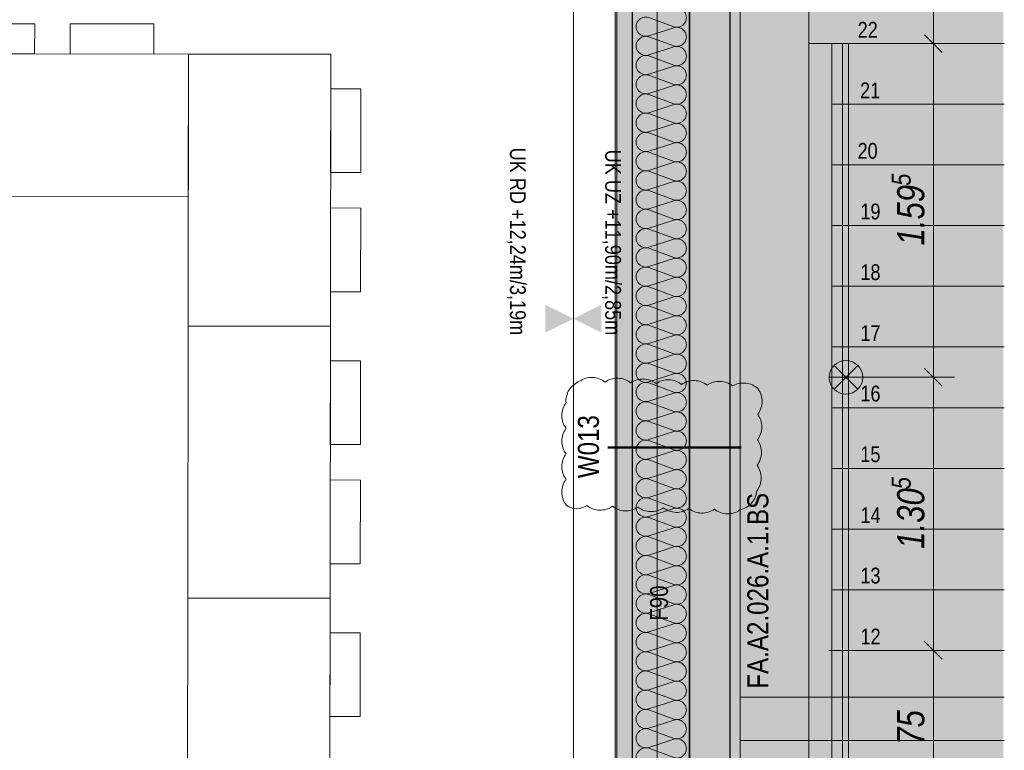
# Model space of a CAD drawing. Extents: x -620 to 300, y 62 to 1112.
# Tile 158 of 235: x -17 to 77, y 451 to 521. Entities that reach past the tile are written whole.
import ezdxf
from ezdxf.lldxf.tags import DXFTag

# ---------------------------------------------------------------- set-up
doc = ezdxf.new("R2010")
doc.units = 0
doc.layers.get('0').update_dxf_attribs({"lineweight": 13})
for name, color, linetype, lineweight, true_color in [('00_ E_ST_Handlaufleuchte', 7, 'Continuous', 13, 0xb2b200), ('00_E_ST_Handlaufleuchte_Bem', 7, 'Continuous', 5, 0x7d7d00), ('00_E_ST_Handlaufleuchte_Kabel', 3, 'Continuous', 18, 0x00ff00), ('00_E_ST_Handlaufleuchte–Handlauf-Position', 7, 'Continuous', 5, 0x0000b2), ('30 -33 Aussenwände- 7 Fassade_ Elemente', 7, 'Continuous', 9, 0x00aacc), ('30 -34 Innenwände- 6 Elemente', 7, 'Continuous', 9, 0xff6633), ('30 -35 Decken- 1 Konstruktion-Träger- Stahlbeton', 7, 'Continuous', 13, 0x33aa00), ('30 -35 Decken- 2.2 Treppen Außen', 9, 'Continuous', 9, 0x808080), ('60- 61 allgemeine Ausstattung- 1 Möbel', 9, 'Continuous', 9, 0x808080), ('60- 61 allgemeine Ausstattung- 4 Terrassen', 9, 'Continuous', 9, 0x808080), ('70 -72 Beschriftung- 1 Beschriftung allgemein', 7, 'Continuous', 9, 0xff6633), ('70 -76 Bemaßung- 2 Allgemein', 9, 'Continuous', 5, 0x808080), ('70 -77 Revision- 2 Wolken', 7, 'Continuous', 18, 0x944cff), ('iwb_Layout BA_Markierung', 7, 'Continuous', 9, 0xbadcdc)]:
    doc.layers.add(name, color=color, linetype=linetype, lineweight=lineweight, true_color=true_color)
doc.layers.add('70 -71 Achsen- 1 Gebäudeachsen', color=7, linetype='STRICHPUNKT2-A06CPVE5L0', lineweight=18)
doc.layers.add('70 -75 Raumstempel- 3 Wandstempel', color=7, linetype='Continuous', lineweight=50)
doc.styles.get("Standard").update_dxf_attribs({"font": 'ARIALN.TTF'})
tags = doc.linetypes.add('grob-A06CPVE1L0', pattern=[14, 3, -8, 3]).pattern_tags.tags
tags[8:9] = [DXFTag(74, 4), DXFTag(75, 0), DXFTag(340, '0'), DXFTag(46, 0.0), DXFTag(50, 0.0), DXFTag(44, 0.0), DXFTag(45, 0.0)]
tags[6:7] = [DXFTag(74, 4), DXFTag(75, 0), DXFTag(340, '0'), DXFTag(46, 0.0), DXFTag(50, 0.0), DXFTag(44, 0.0), DXFTag(45, 0.0)]
tags[4:5] = [DXFTag(74, 4), DXFTag(75, 0), DXFTag(340, '0'), DXFTag(46, 0.0), DXFTag(50, 0.0), DXFTag(44, 0.0), DXFTag(45, 0.0)]
tags = doc.linetypes.add('STRICHPUNKT2-A06CPVE5L0', pattern=[12.7, 6.35, -3.175, 0, -3.175]).pattern_tags.tags
tags[10:11] = [DXFTag(74, 4), DXFTag(75, 0), DXFTag(340, '0'), DXFTag(46, 0.0), DXFTag(50, 0.0), DXFTag(44, 0.0), DXFTag(45, 0.0)]
tags[8:9] = [DXFTag(74, 4), DXFTag(75, 0), DXFTag(340, '0'), DXFTag(46, 0.0), DXFTag(50, 0.0), DXFTag(44, 0.0), DXFTag(45, 0.0)]
tags[6:7] = [DXFTag(74, 4), DXFTag(75, 0), DXFTag(340, '0'), DXFTag(46, 0.0), DXFTag(50, 0.0), DXFTag(44, 0.0), DXFTag(45, 0.0)]
tags[4:5] = [DXFTag(74, 4), DXFTag(75, 0), DXFTag(340, '0'), DXFTag(46, 0.0), DXFTag(50, 0.0), DXFTag(44, 0.0), DXFTag(45, 0.0)]

# ---------------------------------------------------------------- blocks, each defined once
blk = doc.blocks.new('Polygon-A06CPVDVL0')
at = {"color": 0, "linetype": 'ByBlock', "lineweight": -2, "ltscale": 0.13}
blk.add_solid([(39.43, 86.616), (39.263, 1083.814), (76.501, 86.518), (76.501, 1083.814)], dxfattribs=at)
blk = doc.blocks.new('Referenz-A06CPVE6L0')
at = {"layer": '30 -33 Aussenwände- 7 Fassade_ Elemente', "color": 0, "linetype": 'Continuous', "lineweight": 25, "ltscale": 0.25}
for p, q in [((46.521, 549.453), (46.521, 384.453)), ((41.061, 388.953), (41.061, 544.953)), ((46.521, 389.453), (46.521, 544.453)), ((50.361, 544.453), (50.361, 389.453))]:
    blk.add_line(p, q, dxfattribs=at)
at = {"layer": '30 -33 Aussenwände- 7 Fassade_ Elemente', "color": 0, "linetype": 'grob-A06CPVE1L0', "ltscale": 0.13}
for p, q in [((57.921, 518.853), (57.921, 548.653)), ((76.595, 518.853), (57.921, 518.853))]:
    blk.add_line(p, q, dxfattribs=at)
at = {"layer": '30 -33 Aussenwände- 7 Fassade_ Elemente', "color": 0, "linetype": 'Continuous', "ltscale": 0.13}
for p, q in [((51.361, 385.853), (51.361, 548.053)), ((39.561, 544.953), (39.561, 388.953)), ((42.621, 521.353), (45.021, 520.466)), ((45.021, 520.376), (42.621, 519.605)), ((42.621, 519.515), (45.021, 518.627)), ((45.021, 518.537), (42.621, 517.766)), ((42.621, 517.676), (45.021, 516.789)), ((45.021, 516.699), (42.621, 515.928)), ((42.621, 515.838), (45.021, 514.95)), ((45.021, 514.86), (42.621, 514.089)), ((42.621, 513.999), (45.021, 513.112)), ((45.021, 513.022), (42.621, 512.251)), ((42.621, 512.161), (45.021, 511.273)), ((45.021, 511.183), (42.621, 510.412)), ((42.621, 510.322), (45.021, 509.435)), ((45.021, 509.345), (42.621, 508.573)), ((42.621, 508.483), (45.021, 507.596)), ((45.021, 507.506), (42.621, 506.735)), ((42.621, 506.645), (45.021, 505.758)), ((45.021, 505.668), (42.621, 504.896)), ((42.621, 504.806), (45.021, 503.919)), ((45.021, 503.829), (42.621, 503.058)), ((42.621, 502.968), (45.021, 502.081)), ((45.021, 501.991), (42.621, 501.219)), ((42.621, 501.129), (45.021, 500.242)), ((45.021, 500.152), (42.621, 499.381)), ((42.621, 499.291), (45.021, 498.404)), ((45.021, 498.314), (42.621, 497.542)), ((42.621, 497.452), (45.021, 496.565)), ((45.021, 496.475), (42.621, 495.704)), ((42.621, 495.614), (45.021, 494.727)), ((45.021, 494.637), (42.621, 493.865)), ((42.621, 493.775), (45.021, 492.888)), ((45.021, 492.798), (42.621, 492.027)), ((42.621, 491.937), (45.021, 491.05)), ((45.021, 490.96), (42.621, 490.188)), ((42.621, 490.098), (45.021, 489.211)), ((45.021, 489.121), (42.621, 488.35)), ((42.621, 488.26), (45.021, 487.372)), ((45.021, 487.282), (42.621, 486.511)), ((42.621, 486.421), (45.021, 485.534)), ((45.021, 485.444), (42.621, 484.673)), ((42.621, 484.583), (45.021, 483.695)), ((45.021, 483.605), (42.621, 482.834)), ((42.621, 482.744), (45.021, 481.857)), ((45.021, 481.767), (42.621, 480.996)), ((42.621, 480.906), (45.021, 480.018)), ((45.021, 479.928), (42.621, 479.157)), ((42.621, 479.067), (45.021, 478.18)), ((45.021, 478.09), (42.621, 477.319)), ((42.621, 477.229), (45.021, 476.341)), ((45.021, 476.251), (42.621, 475.48)), ((42.621, 475.39), (45.021, 474.503)), ((45.021, 474.413), (42.621, 473.641)), ((42.621, 473.551), (45.021, 472.664)), ((45.021, 472.574), (42.621, 471.803)), ((42.621, 471.713), (45.021, 470.826)), ((45.021, 470.736), (42.621, 469.964)), ((42.621, 469.874), (45.021, 468.987)), ((45.021, 468.897), (42.621, 468.126)), ((42.621, 468.036), (45.021, 467.149)), ((45.021, 467.059), (42.621, 466.287)), ((42.621, 466.197), (45.021, 465.31)), ((45.021, 465.22), (42.621, 464.449)), ((42.621, 464.359), (45.021, 463.472)), ((45.021, 463.382), (42.621, 462.61)), ((42.621, 462.52), (45.021, 461.633)), ((45.021, 461.543), (42.621, 460.772)), ((42.621, 460.682), (45.021, 459.795)), ((45.021, 459.705), (42.621, 458.933)), ((42.621, 458.843), (45.021, 457.956)), ((45.021, 457.866), (42.621, 457.095)), ((42.621, 457.005), (45.021, 456.117)), ((51.361, 456.393), (76.595, 456.393)), ((51.361, 452.253), (51.361, 456.393)), ((45.021, 456.027), (42.621, 455.256)), ((42.621, 455.166), (45.021, 454.279)), ((45.021, 454.189), (42.621, 453.418)), ((42.621, 453.328), (45.021, 452.44)), ((45.021, 452.35), (42.621, 451.579)), ((76.595, 452.253), (51.361, 452.253)), ((51.361, 452.253), (76.595, 452.253)), ((42.621, 451.489), (45.021, 450.602))]:
    blk.add_line(p, q, dxfattribs=at)
for centre, major_axis, end_param in [((45.303, 521.34), (-0.282, -0.874), 3.764652), ((42.34, 520.479), (0.282, 0.874), 3.765224), ((45.303, 519.502), (-0.282, -0.874), 3.764652), ((42.34, 518.64), (0.282, 0.874), 3.765224), ((45.303, 517.663), (-0.282, -0.874), 3.764652), ((42.34, 516.802), (0.282, 0.874), 3.765224), ((45.303, 515.825), (-0.282, -0.874), 3.764652), ((42.34, 514.963), (0.282, 0.874), 3.765224), ((45.303, 513.986), (-0.282, -0.874), 3.764652), ((42.34, 513.125), (0.282, 0.874), 3.765224), ((45.303, 512.148), (-0.282, -0.874), 3.764652), ((42.34, 511.286), (0.282, 0.874), 3.765224), ((45.303, 510.309), (-0.282, -0.874), 3.764652), ((42.34, 509.448), (0.282, 0.874), 3.765224), ((45.303, 508.471), (-0.282, -0.874), 3.764652), ((42.34, 507.609), (0.282, 0.874), 3.765224), ((45.303, 506.632), (-0.282, -0.874), 3.764652), ((42.34, 505.771), (0.282, 0.874), 3.765224), ((45.303, 504.793), (-0.282, -0.874), 3.764652), ((42.34, 503.932), (0.282, 0.874), 3.765224), ((45.303, 502.955), (-0.282, -0.874), 3.764652), ((42.34, 502.094), (0.282, 0.874), 3.765224), ((45.303, 501.116), (-0.282, -0.874), 3.764652), ((42.34, 500.255), (0.282, 0.874), 3.765224), ((45.303, 499.278), (-0.282, -0.874), 3.764652), ((42.34, 498.417), (0.282, 0.874), 3.765224), ((45.303, 497.439), (-0.282, -0.874), 3.764652), ((42.34, 496.578), (0.282, 0.874), 3.765224), ((45.303, 495.601), (-0.282, -0.874), 3.764652), ((42.34, 494.74), (0.282, 0.874), 3.765224), ((42.34, 492.901), (0.282, 0.874), 3.765224), ((45.303, 493.762), (-0.282, -0.874), 3.764652), ((42.34, 491.062), (0.282, 0.874), 3.765224), ((45.303, 491.924), (-0.282, -0.874), 3.764652), ((45.303, 490.085), (-0.282, -0.874), 3.764652), ((42.34, 489.224), (0.282, 0.874), 3.765224), ((45.303, 488.247), (-0.282, -0.874), 3.764652), ((42.34, 487.385), (0.282, 0.874), 3.765224), ((45.303, 486.408), (-0.282, -0.874), 3.764652), ((42.34, 485.547), (0.282, 0.874), 3.765224), ((45.303, 484.57), (-0.282, -0.874), 3.764652), ((42.34, 483.708), (0.282, 0.874), 3.765224), ((45.303, 482.731), (-0.282, -0.874), 3.764652), ((42.34, 481.87), (0.282, 0.874), 3.765224), ((45.303, 480.893), (-0.282, -0.874), 3.764652), ((42.34, 480.031), (0.282, 0.874), 3.765224), ((45.303, 479.054), (-0.282, -0.874), 3.764652), ((42.34, 478.193), (0.282, 0.874), 3.765224), ((45.303, 477.216), (-0.282, -0.874), 3.764652), ((42.34, 476.354), (0.282, 0.874), 3.765224), ((45.303, 475.377), (-0.282, -0.874), 3.764652), ((42.34, 474.516), (0.282, 0.874), 3.765224), ((45.303, 473.539), (-0.282, -0.874), 3.764652), ((42.34, 472.677), (0.282, 0.874), 3.765224), ((45.303, 471.7), (-0.282, -0.874), 3.764652), ((42.34, 470.839), (0.282, 0.874), 3.765224), ((45.303, 469.861), (-0.282, -0.874), 3.764652), ((42.34, 469), (0.282, 0.874), 3.765224), ((45.303, 468.023), (-0.282, -0.874), 3.764652), ((42.34, 467.162), (0.282, 0.874), 3.765224), ((45.303, 466.184), (-0.282, -0.874), 3.764652), ((42.34, 465.323), (0.282, 0.874), 3.765224), ((45.303, 464.346), (-0.282, -0.874), 3.764652), ((42.34, 463.485), (0.282, 0.874), 3.765224), ((45.303, 462.507), (-0.282, -0.874), 3.764652), ((42.34, 461.646), (0.282, 0.874), 3.765224), ((45.303, 460.669), (-0.282, -0.874), 3.764652), ((42.34, 459.807), (0.282, 0.874), 3.765224), ((45.303, 458.83), (-0.282, -0.874), 3.764652), ((42.34, 457.969), (0.282, 0.874), 3.765224), ((45.303, 456.992), (-0.282, -0.874), 3.764652), ((42.34, 456.13), (0.282, 0.874), 3.765224), ((45.303, 455.153), (-0.282, -0.874), 3.764652), ((42.34, 454.292), (0.282, 0.874), 3.765224), ((42.34, 452.453), (0.282, 0.874), 3.765224), ((45.303, 453.315), (-0.282, -0.874), 3.764652), ((42.34, 450.615), (0.282, 0.874), 3.765224), ((45.303, 451.476), (-0.282, -0.874), 3.764652)]:
    blk.add_ellipse(centre, major_axis=major_axis, ratio=1, start_param=0, end_param=end_param, dxfattribs=at)
at = {"layer": '30 -34 Innenwände- 6 Elemente', "color": 0, "linetype": 'Continuous', "ltscale": 0.13}
for p, q in [((76.595, 452.253), (51.361, 452.253)), ((51.361, 452.253), (51.361, 450.053))]:
    blk.add_line(p, q, dxfattribs=at)
at = {"layer": '30 -35 Decken- 1 Konstruktion-Träger- Stahlbeton', "color": 0, "linetype": 'grob-A06CPVE1L0', "lineweight": -2, "ltscale": 0.13}
for p, q in [((35.421, 388.453), (35.421, 605.453)), ((43.421, 388.453), (43.421, 605.453))]:
    blk.add_line(p, q, dxfattribs=at)
at = {"layer": '30 -35 Decken- 2.2 Treppen Außen', "color": 0, "linetype": 'grob-A06CPVE1L0', "ltscale": 0.13}
for p, q in [((76.595, 518.853), (57.921, 518.853)), ((60.121, 518.853), (57.921, 518.853)), ((57.921, 518.853), (57.921, 408.962)), ((60.121, 513.053), (60.121, 518.853)), ((60.121, 408.494), (60.121, 518.853)), ((60.121, 507.253), (60.121, 513.053)), ((76.595, 513.053), (60.121, 513.053)), ((60.121, 501.453), (60.121, 507.253)), ((76.595, 507.253), (60.121, 507.253)), ((60.121, 495.653), (60.121, 501.453)), ((76.595, 501.453), (60.121, 501.453)), ((60.121, 489.853), (60.121, 495.653)), ((76.595, 495.653), (60.121, 495.653)), ((60.121, 484.053), (60.121, 489.853)), ((76.595, 489.853), (60.121, 489.853)), ((60.121, 478.253), (60.121, 484.053)), ((76.595, 484.053), (60.121, 484.053)), ((60.121, 472.453), (60.121, 478.253)), ((76.595, 478.253), (60.121, 478.253)), ((60.121, 466.653), (60.121, 472.453)), ((76.595, 472.453), (60.121, 472.453)), ((60.121, 460.853), (60.121, 466.653)), ((76.595, 466.653), (60.121, 466.653)), ((60.121, 430.853), (60.121, 460.853)), ((76.595, 460.853), (60.121, 460.853))]:
    blk.add_line(p, q, dxfattribs=at)
at = {"layer": '30 -35 Decken- 2.2 Treppen Außen', "color": 0, "linetype": 'Continuous', "ltscale": 0.13}
for p, q in [((57.921, 408.962), (57.921, 518.853)), ((57.921, 518.853), (60.121, 518.853)), ((60.121, 518.853), (60.121, 408.494)), ((61.121, 408.282), (61.121, 518.853)), ((61.121, 518.853), (61.721, 518.853)), ((61.721, 518.853), (61.721, 408.154))]:
    blk.add_line(p, q, dxfattribs=at)
at = {"layer": '60- 61 allgemeine Ausstattung- 1 Möbel', "color": 0, "linetype": 'Continuous', "ltscale": 0.13}
for p, q in [((-24.044, 520.766), (-16.044, 520.755)), ((-16.044, 520.755), (-16.048, 517.874)), ((-12.658, 517.87), (-12.654, 520.751)), ((-12.654, 520.751), (-4.654, 520.739)), ((-4.654, 520.739), (-4.658, 517.859)), ((-27.353, 517.89), (-1.353, 517.854)), ((-16.048, 517.874), (-24.048, 517.886)), ((-4.658, 517.859), (-12.658, 517.87)), ((-1.39, 491.854), (-1.353, 517.854)), ((-1.353, 517.854), (-1.372, 504.254)), ((-1.353, 517.854), (12.247, 517.835)), ((12.247, 517.835), (12.21, 491.835)), ((12.231, 506.53), (12.242, 514.53)), ((12.242, 514.53), (15.123, 514.526)), ((15.123, 514.526), (15.112, 506.526)), ((15.112, 506.526), (12.231, 506.53)), ((-1.372, 504.254), (-27.372, 504.29)), ((12.215, 495.14), (12.226, 503.14)), ((12.226, 503.14), (15.107, 503.136)), ((15.107, 503.136), (15.096, 495.136)), ((15.096, 495.136), (12.215, 495.14)), ((-1.426, 465.854), (-1.39, 491.854)), ((-1.39, 491.854), (12.21, 491.835)), ((12.21, 491.835), (-1.39, 491.854)), ((12.21, 491.835), (12.174, 465.835)), ((12.195, 480.53), (12.206, 488.53)), ((12.206, 488.53), (15.087, 488.526)), ((15.087, 488.526), (15.075, 480.526)), ((15.075, 480.526), (12.195, 480.53)), ((12.179, 469.14), (12.19, 477.14)), ((12.19, 477.14), (15.071, 477.136)), ((15.071, 477.136), (15.06, 469.136)), ((15.06, 469.136), (12.179, 469.14)), ((-1.462, 439.854), (-1.426, 465.854)), ((12.174, 465.835), (-1.426, 465.854)), ((-1.426, 465.854), (12.174, 465.835)), ((12.174, 465.835), (12.138, 439.835)), ((12.158, 454.53), (12.17, 462.53)), ((12.17, 462.53), (15.05, 462.526)), ((15.05, 462.526), (15.039, 454.526)), ((15.039, 454.526), (12.158, 454.53))]:
    blk.add_line(p, q, dxfattribs=at)
at = {"layer": '60- 61 allgemeine Ausstattung- 4 Terrassen', "color": 0, "linetype": 'Continuous', "ltscale": 0.13}
for p, q in [((51.361, 456.393), (76.595, 456.393)), ((51.361, 452.253), (51.361, 456.393)), ((76.595, 452.253), (51.361, 452.253))]:
    blk.add_line(p, q, dxfattribs=at)
at = {"layer": '70 -71 Achsen- 1 Gebäudeachsen', "color": 0, "linetype": 'STRICHPUNKT2-A06CPVE5L0', "ltscale": 0.18}
blk.add_line((39.421, 1084.393), (39.421, 84.953), dxfattribs=at)
at = {"layer": '70 -75 Raumstempel- 3 Wandstempel', "color": 0, "linetype": 'Continuous', "ltscale": 0.5}
blk.add_line((38.728, 480.256), (51.468, 480.256), dxfattribs=at)
at = {"layer": '70 -76 Bemaßung- 2 Allgemein', "color": 0, "lineweight": 0}
for points in [[(32.751, 491.221), (35.421, 492.553), (32.753, 493.892)], [(38.092, 491.221), (35.421, 492.553), (38.09, 493.892)]]:
    blk.add_solid(points, dxfattribs=at)
at = {"layer": '70 -77 Revision- 2 Wolken', "color": 0, "linetype": 'Continuous', "ltscale": 0.18}
for centre, major_axis in [((36.743, 484.678), (-0.728, 1.897)), ((37.183, 484.913), (0.062, 2.031)), ((37.183, 484.913), (1.268, 1.587)), ((39.62, 484.838), (0.062, 2.031)), ((39.62, 484.838), (1.268, 1.587)), ((42.057, 484.763), (0.062, 2.031)), ((42.057, 484.763), (1.268, 1.587)), ((44.495, 484.688), (0.062, 2.031)), ((44.495, 484.688), (1.268, 1.587)), ((46.932, 484.614), (0.062, 2.031)), ((46.932, 484.614), (1.268, 1.587)), ((49.369, 484.539), (0.062, 2.031)), ((49.369, 484.539), (1.268, 1.587)), ((51.674, 484.378), (0.22, 2.02)), ((51.674, 484.378), (1.388, 1.484)), ((36.743, 484.678), (-1.721, 1.081)), ((51.421, 484.663), (2.032, -0.025)), ((36.343, 483.291), (-1.626, 1.219)), ((51.421, 484.663), (1.611, -1.239)), ((36.343, 483.291), (-2.032, 0)), ((51.392, 482.225), (2.032, -0.025)), ((36.343, 480.852), (-1.626, 1.219)), ((51.392, 482.225), (1.611, -1.239)), ((36.343, 480.852), (-2.032, 0)), ((51.362, 479.786), (2.032, -0.025)), ((36.343, 478.414), (-1.626, 1.219)), ((51.362, 479.786), (1.611, -1.239)), ((36.343, 478.414), (-2.032, 0)), ((51.333, 477.348), (2.032, -0.025)), ((36.343, 475.975), (-1.626, 1.219)), ((51.333, 477.348), (1.611, -1.239)), ((50.917, 476.262), (1.529, -1.338)), ((36.343, 475.975), (-2.032, 0)), ((35.754, 476.058), (-1.037, -1.302)), ((35.754, 476.058), (-0.048, -1.664)), ((37.98, 476.288), (-1.266, -1.59)), ((37.98, 476.288), (-0.059, -2.031)), ((40.417, 476.217), (-1.266, -1.59)), ((40.417, 476.217), (-0.059, -2.031)), ((42.854, 476.147), (-1.266, -1.59)), ((42.854, 476.147), (-0.059, -2.031)), ((45.292, 476.076), (-1.266, -1.59)), ((45.292, 476.076), (-0.059, -2.031)), ((47.729, 476.005), (-1.266, -1.59)), ((47.729, 476.005), (-0.059, -2.031)), ((50.166, 475.935), (-1.266, -1.59)), ((50.166, 475.935), (-0.059, -2.031)), ((50.917, 476.262), (0.421, -1.988))]:
    blk.add_ellipse(centre, major_axis=major_axis, ratio=1, start_param=0, end_param=0.643501, dxfattribs=at)
at = {"layer": '30 -35 Decken- 2.2 Treppen Außen', "color": 0, "linetype": 'ByBlock', "ltscale": 0.13, "char_height": 1.51033, "attachment_point": 1, "rotation": 0.001}
for s, insert in [('{\\fArial Narrow;22}', (62.581, 520.934)), ('{\\fArial Narrow;21}', (62.814, 515.134)), ('{\\fArial Narrow;20}', (62.572, 509.358)), ('{\\fArial Narrow;19}', (62.841, 503.558)), ('{\\fArial Narrow;18}', (62.841, 497.758)), ('{\\fArial Narrow;17}', (62.844, 491.934)), ('{\\fArial Narrow;16}', (62.844, 486.158)), ('{\\fArial Narrow;15}', (62.835, 480.358)), ('{\\fArial Narrow;14}', (62.85, 474.534)), ('{\\fArial Narrow;13}', (62.844, 468.758)), ('{\\fArial Narrow;12}', (62.853, 462.934))]:
    blk.add_mtext(s, dxfattribs=dict(at, insert=insert))
at = {"layer": '70 -72 Beschriftung- 1 Beschriftung allgemein', "color": 0, "linetype": 'Continuous', "ltscale": 0.13, "insert": (52.04, 457.191), "char_height": 2.01377, "attachment_point": 1, "rotation": 90}
blk.add_mtext('{\\fArial Narrow;FA.A2.026.A.1.BS}', dxfattribs=at)
at = {"layer": '70 -75 Raumstempel- 3 Wandstempel', "color": 0, "linetype": 'Continuous', "ltscale": 0.5, "attachment_point": 1, "rotation": 90}
for s, insert, char_height in [('{\\fArial Narrow;W013}', (35.849, 477.314), 2.01377), ('{\\fArial Narrow;F90}', (42.748, 463.676), 1.71171)]:
    blk.add_mtext(s, dxfattribs=dict(at, insert=insert, char_height=char_height))
at = {"layer": '70 -76 Bemaßung- 2 Allgemein', "color": 0, "linetype": 'Continuous', "ltscale": 0.13, "char_height": 1.51033, "attachment_point": 1, "rotation": 270}
for s, insert in [('{\\fArial Narrow;UK RD +12,24m/3,19m}', (30.871, 508.906)), ('{\\fArial Narrow;UK UZ +11,90m/2,85m}', (39.972, 508.714))]:
    blk.add_mtext(s, dxfattribs=dict(at, insert=insert))
blk = doc.blocks.new('Blockreferenz-A06CPVESL0')
at = {"lineweight": -2}
for points in [[(61.461, 486.953), (60.324, 488.09), (60.657, 488.346), (61.045, 488.506), (61.461, 488.561), (61.878, 488.506), (62.266, 488.346), (62.599, 488.09)], [(60.324, 485.816), (61.461, 486.953), (62.599, 485.816), (62.266, 485.56), (61.878, 485.4), (61.461, 485.345), (61.045, 485.4), (60.657, 485.56)]]:
    blk.add_hatch(color=0, dxfattribs=at).paths.add_polyline_path(points)
at = {"color": 0, "lineweight": -2}
for p, q in [((62.599, 485.816), (60.324, 488.09)), ((60.324, 485.816), (62.599, 488.09))]:
    blk.add_line(p, q, dxfattribs=at)
blk.add_circle((61.461, 486.953), 1.608, dxfattribs=at)
blk = doc.blocks.new('Maß-A06CPVG2L0')
at = {"color": 0, "linetype": 'ByBlock', "lineweight": -2, "ltscale": 0.13}
for p, q in [((68.973, 519.702), (70.67, 518.005)), ((71.821, 518.853), (59.821, 518.853)), ((69.821, 486.953), (69.821, 518.853)), ((68.973, 487.802), (70.67, 486.104)), ((71.821, 486.953), (59.821, 486.953))]:
    blk.add_line(p, q, dxfattribs=at)
at = {"color": 0, "linetype": 'ByBlock', "lineweight": -2, "ltscale": 0.13, "attachment_point": 1, "rotation": 90}
for s, insert, char_height in [('{\\fArial Narrow|b0|i1;5}', (65.835, 505.264), 1.82), ('{\\fArial Narrow|b0|i1;1.59}', (66.355, 499.554), 2.6)]:
    blk.add_mtext(s, dxfattribs=dict(at, insert=insert, char_height=char_height))
blk = doc.blocks.new('Maß-A06CPVH0L0')
at = {"color": 0, "linetype": 'ByBlock', "lineweight": -2, "ltscale": 0.13}
for p, q in [((68.973, 461.702), (70.67, 460.005)), ((71.821, 460.853), (59.821, 460.853)), ((69.821, 445.853), (69.821, 460.853)), ((68.973, 446.702), (70.67, 445.004)), ((71.821, 445.853), (59.821, 445.853))]:
    blk.add_line(p, q, dxfattribs=at)
at = {"color": 0, "linetype": 'ByBlock', "lineweight": -2, "ltscale": 0.13, "insert": (66.355, 451.827), "char_height": 2.6, "attachment_point": 1, "rotation": 90}
blk.add_mtext('{\\fArial Narrow|b0|i1;75}', dxfattribs=at)
blk = doc.blocks.new('Maß-A06CPVHSL0')
at = {"color": 0, "linetype": 'ByBlock', "lineweight": -2, "ltscale": 0.13}
for p, q in [((68.973, 487.802), (70.67, 486.104)), ((71.821, 486.953), (59.821, 486.953)), ((69.821, 460.853), (69.821, 486.953)), ((68.973, 461.702), (70.67, 460.005)), ((67.821, 460.853), (76.595, 460.853))]:
    blk.add_line(p, q, dxfattribs=at)
at = {"color": 0, "linetype": 'ByBlock', "lineweight": -2, "ltscale": 0.13, "attachment_point": 1, "rotation": 90}
for s, insert, char_height in [('{\\fArial Narrow|b0|i1;5}', (65.835, 476.261), 1.82), ('{\\fArial Narrow|b0|i1;1.30}', (66.355, 470.557), 2.6)]:
    blk.add_mtext(s, dxfattribs=dict(at, insert=insert, char_height=char_height))
blk = doc.blocks.new('Maß-A06CPVHYL0')
at = {"color": 0, "linetype": 'ByBlock', "lineweight": -2, "ltscale": 0.13}
for p, q in [((68.973, 539.692), (70.67, 537.995)), ((71.821, 538.843), (59.821, 538.843)), ((69.821, 518.853), (69.821, 538.843)), ((68.973, 519.702), (70.67, 518.005)), ((71.821, 518.853), (59.821, 518.853))]:
    blk.add_line(p, q, dxfattribs=at)
at = {"color": 0, "linetype": 'ByBlock', "lineweight": -2, "ltscale": 0.13, "insert": (66.355, 526.178), "char_height": 2.6, "attachment_point": 1, "rotation": 90}
blk.add_mtext('{\\fArial Narrow|b0|i1;1.00}', dxfattribs=at)
blk = doc.blocks.new('Polygon-A06CPVI0L0')
at = {"linetype": 'ByBlock', "lineweight": -2, "ltscale": 0.13}
blk.add_hatch(color=0, dxfattribs=at).paths.add_polyline_path([(61.121, 372.853), (61.121, 551.853), (51.361, 551.853), (51.361, 552.653), (61.921, 552.653), (61.921, 372.853)])
blk = doc.blocks.new('Polylinie-A06CPVKWL0')
at = {"color": 0, "linetype": 'ByBlock', "lineweight": -2, "ltscale": 0.18}
for points in [[(61.361, 538.843), (61.561, 538.843), (61.361, 518.853), (61.561, 518.853)], [(61.361, 518.853), (61.561, 518.853), (61.361, 372.853), (61.561, 372.853)]]:
    blk.add_solid(points, dxfattribs=at)

msp = doc.modelspace()

# ---------------------------------------------------------------- block references
at = {"color": 8, "lineweight": 13, "ltscale": 0.13, "true_color": 0x808080}
msp.add_blockref('Referenz-A06CPVE6L0', (0, 0), dxfattribs=at)
at = {"layer": '00_ E_ST_Handlaufleuchte', "ltscale": 0.13}
msp.add_blockref('Blockreferenz-A06CPVESL0', (0, 0), dxfattribs=at)
at = {"layer": '00_E_ST_Handlaufleuchte_Bem', "ltscale": 0.13}
for name in ['Maß-A06CPVHYL0', 'Maß-A06CPVG2L0', 'Maß-A06CPVHSL0', 'Maß-A06CPVH0L0']:
    msp.add_blockref(name, (0, 0), dxfattribs=at)
at = {"layer": '00_E_ST_Handlaufleuchte_Kabel', "ltscale": 0.18}
msp.add_blockref('Polylinie-A06CPVKWL0', (0, 0), dxfattribs=at)
at = {"layer": '00_E_ST_Handlaufleuchte–Handlauf-Position', "ltscale": 0.13}
msp.add_blockref('Polygon-A06CPVI0L0', (0, 0), dxfattribs=at)
at = {"layer": 'iwb_Layout BA_Markierung', "ltscale": 0.13}
msp.add_blockref('Polygon-A06CPVDVL0', (0, 0), dxfattribs=at)

doc.saveas('drawing.dxf')
